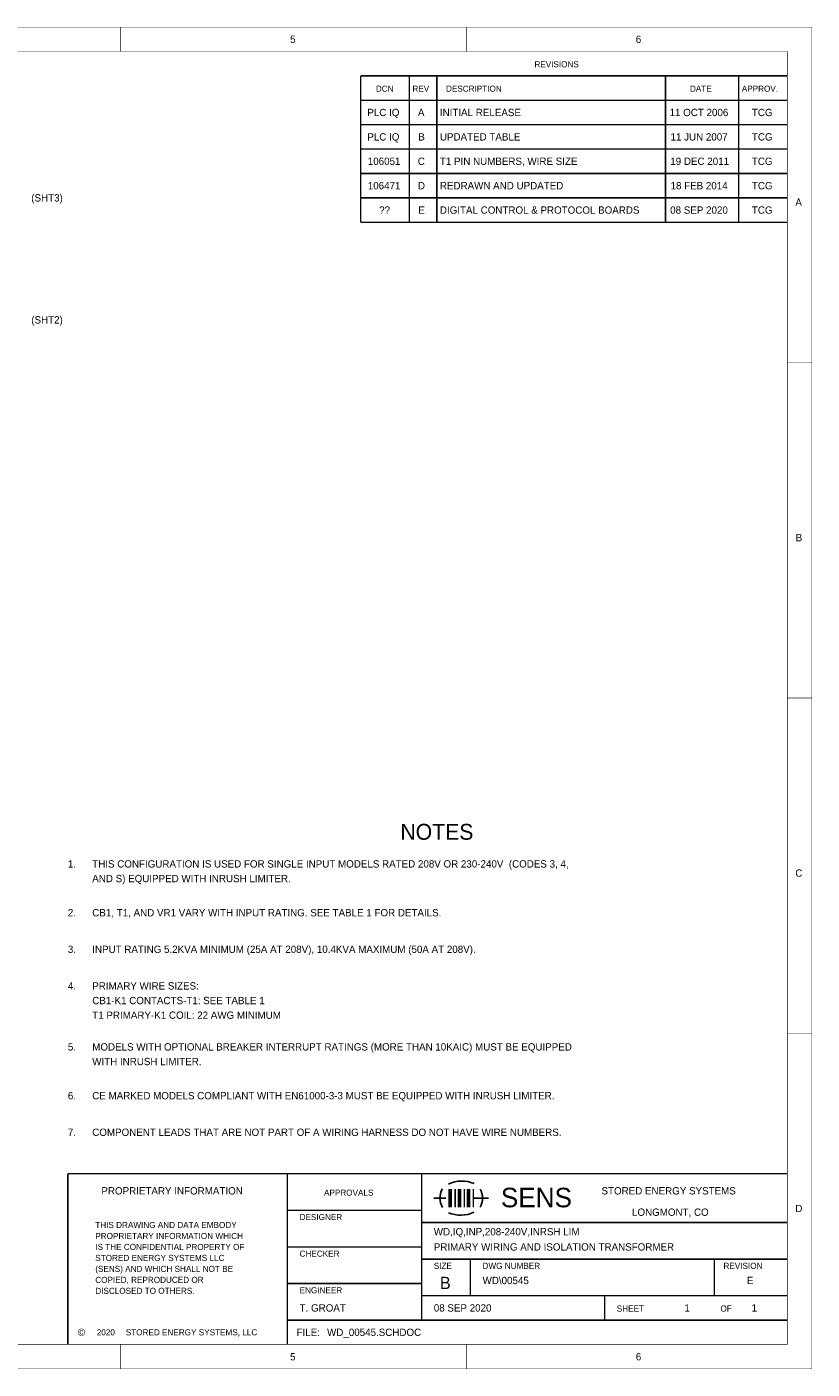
# Model space of a CAD drawing. Extents: x 0 to 17, y 0 to 11.
# Tile 4 of 4: x 10.6 to 17, y 0 to 11. Entities that reach past the tile are written whole.
import ezdxf

# ---------------------------------------------------------------- set-up
doc = ezdxf.new("R2010")
doc.units = 0
doc.layers.add('SHEET', color=255, linetype='CONTINUOUS')

msp = doc.modelspace()

# ---------------------------------------------------------------- linework, layer by layer
at = {"layer": 'SHEET'}
for points, const_width in [([(0, 11), (16.999, 11), (16.999, 0.001), (0, 0.001), (0, 11)], 0.0039), ([(11.333, 10.8), (11.333, 11)], 0.0039), ([(14.167, 10.8), (14.167, 11)], 0.0039), ([(0.2, 10.8), (16.799, 10.8), (16.799, 0.201), (0.2, 0.201), (0.2, 10.8)], 0.0039), ([(13.3, 10.6), (13.3, 9.4)], 0.0118), ([(16.8, 10.6), (13.3, 10.6)], 0.0118), ([(13.7, 10.6), (13.7, 9.4)], 0.0118), ([(13.925, 10.6), (13.925, 9.4)], 0.0118), ([(15.8, 10.6), (15.8, 9.4)], 0.0118), ([(16.4, 10.6), (16.4, 9.4)], 0.0118), ([(16.8, 10.4), (13.3, 10.4)], 0.0118), ([(16.8, 10.2), (13.3, 10.2)], 0.0118), ([(16.8, 10), (13.3, 10)], 0.0118), ([(16.8, 9.8), (13.3, 9.8)], 0.0118), ([(16.8, 9.6), (13.3, 9.6)], 0.0118), ([(16.8, 9.4), (13.3, 9.4)], 0.0118), ([(16.8, 8.25), (17, 8.25)], 0.0039), ([(16.8, 5.5), (17, 5.5)], 0.0039), ([(16.8, 2.75), (17, 2.75)], 0.0039), ([(10.9, 0.2), (10.9, 1.6)], 0.0118), ([(10.9, 1.6), (16.8, 1.6)], 0.0118), ([(12.7, 0.2), (12.7, 1.6)], 0.0118), ([(13.8, 0.4), (13.8, 1.6)], 0.0118), ([(14.035, 1.475), (14.035, 1.325)], 0.0295), ([(14.075, 1.475), (14.075, 1.325)], 0.0118), ([(14.11, 1.475), (14.11, 1.325)], 0.0295), ([(14.15, 1.475), (14.15, 1.325)], 0.0118), ([(14.185, 1.475), (14.185, 1.325)], 0.0295), ([(14.225, 1.475), (14.225, 1.325)], 0.0118), ([(14, 1.4), (13.9, 1.4)], 0.0118), ([(14.225, 1.4), (14.35, 1.4)], 0.0118), ([(13.8, 1.3), (12.7, 1.3)], 0.0118), ([(13.8, 1.2), (16.8, 1.2)], 0.0118), ([(13.8, 1), (12.7, 1)], 0.0118), ([(13.8, 0.9), (16.8, 0.9)], 0.0118), ([(14.2, 0.9), (14.2, 0.6)], 0.0118), ([(16.2, 0.9), (16.2, 0.6)], 0.0118), ([(13.8, 0.7), (12.7, 0.7)], 0.0118), ([(13.8, 0.6), (16.8, 0.6)], 0.0118), ([(15.3, 0.4), (15.3, 0.6)], 0.0118), ([(12.7, 0.4), (16.8, 0.4)], 0.0118), ([(11.333, 0.2), (11.333, 0)], 0.0039), ([(14.167, 0.2), (14.167, 0)], 0.0039)]:
    msp.add_lwpolyline(points, dxfattribs=dict(at, const_width=const_width))
for centre, radius, start, end in [((14.1, 1.4), 0.15, 149.947, 210.6367), ((14.13, 1.29), 0.25, 66.2951, 115.896), ((14.15, 1.4), 0.15, 329.9253, 29.747), ((14.12, 1.51), 0.25, 246.5449, 295.9875)]:
    msp.add_arc(centre, radius, start, end, dxfattribs=at)

# ---------------------------------------------------------------- texts
for s, height, p in [('5', 0.06, (12.722, 10.87)), ('6', 0.06, (15.556, 10.87)), ('REVISIONS', 0.05, (14.725, 10.67)), ('DCN', 0.05, (13.425, 10.47)), ('REV', 0.05, (13.725, 10.47)), ('DESCRIPTION', 0.05, (14, 10.47)), ('DATE', 0.05, (16, 10.47)), ('APPROV.', 0.05, (16.425, 10.47)), ('PLC IQ', 0.06, (13.355, 10.27)), ('A', 0.06, (13.77, 10.27)), ('INITIAL RELEASE', 0.06, (13.95, 10.27)), ('11 OCT 2006', 0.06, (15.833, 10.27)), ('TCG', 0.06, (16.508, 10.27)), ('PLC IQ', 0.06, (13.355, 10.07)), ('B', 0.06, (13.773, 10.07)), ('UPDATED TABLE', 0.06, (13.95, 10.07)), ('11 JUN 2007', 0.06, (15.841, 10.07)), ('TCG', 0.06, (16.508, 10.07)), ('106051', 0.06, (13.359, 9.87)), ('C', 0.06, (13.769, 9.87)), ('T1 PIN NUMBERS, WIRE SIZE', 0.06, (13.95, 9.87)), ('19 DEC 2011', 0.06, (15.839, 9.87)), ('TCG', 0.06, (16.508, 9.87)), ('106471', 0.06, (13.359, 9.67)), ('D', 0.06, (13.77, 9.67)), ('REDRAWN AND UPDATED', 0.06, (13.95, 9.67)), ('18 FEB 2014', 0.06, (15.841, 9.67)), ('TCG', 0.06, (16.508, 9.67)), ('(SHT3)', 0.06, (10.6, 9.57)), ('A', 0.06, (16.864, 9.535)), ('??', 0.06, (13.452, 9.47)), ('E', 0.06, (13.773, 9.47)), ('DIGITAL CONTROL & PROTOCOL BOARDS', 0.06, (13.95, 9.47)), ('08 SEP 2020', 0.06, (15.838, 9.47)), ('TCG', 0.06, (16.508, 9.47)), ('(SHT2)', 0.06, (10.6, 8.57)), ('B', 0.06, (16.867, 6.785)), ('NOTES', 0.13, (13.626, 4.338)), ('1.', 0.06, (10.9, 4.11)), ('THIS CONFIGURATION IS USED FOR SINGLE INPUT MODELS RATED 208V OR 230-240V  (CODES 3, 4, ', 0.06, (11.1, 4.11)), ('C', 0.06, (16.864, 4.035)), ('AND S) EQUIPPED WITH INRUSH LIMITER.', 0.06, (11.1, 3.99)), ('2.', 0.06, (10.9, 3.71)), ('CB1, T1, AND VR1 VARY WITH INPUT RATING. SEE TABLE 1 FOR DETAILS.', 0.06, (11.1, 3.71)), ('3.', 0.06, (10.9, 3.41)), ('INPUT RATING 5.2KVA MINIMUM (25A AT 208V), 10.4KVA MAXIMUM (50A AT 208V).', 0.06, (11.1, 3.41)), ('4.', 0.06, (10.9, 3.11)), ('PRIMARY WIRE SIZES:', 0.06, (11.1, 3.11)), ('CB1-K1 CONTACTS-T1: SEE TABLE 1', 0.06, (11.1, 2.99)), ('T1 PRIMARY-K1 COIL: 22 AWG MINIMUM', 0.06, (11.1, 2.87)), ('5.', 0.06, (10.9, 2.61)), ('MODELS WITH OPTIONAL BREAKER INTERRUPT RATINGS (MORE THAN 10KAIC) MUST BE EQUIPPED ', 0.06, (11.1, 2.61)), ('WITH INRUSH LIMITER.', 0.06, (11.1, 2.49)), ('6.', 0.06, (10.9, 2.21)), ('CE MARKED MODELS COMPLIANT WITH EN61000-3-3 MUST BE EQUIPPED WITH INRUSH LIMITER.', 0.06, (11.1, 2.21)), ('7.', 0.06, (10.9, 1.91)), ('COMPONENT LEADS THAT ARE NOT PART OF A WIRING HARNESS DO NOT HAVE WIRE NUMBERS.', 0.06, (11.1, 1.91)), ('PROPRIETARY INFORMATION', 0.06, (11.175, 1.43)), ('APPROVALS', 0.05, (13, 1.42)), ('SENS', 0.16, (14.45, 1.325)), ('STORED ENERGY SYSTEMS', 0.06, (15.275, 1.43)), ('D', 0.06, (16.864, 1.285)), ('DESIGNER', 0.05, (12.8, 1.22)), ('LONGMONT, CO', 0.06, (15.525, 1.255)), ('THIS DRAWING AND DATA EMBODY ', 0.05, (11.125, 1.155)), ('PROPRIETARY INFORMATION WHICH ', 0.05, (11.125, 1.065)), ('WD,IQ,INP,208-240V,INRSH LIM', 0.06, (13.9, 1.095)), ('IS THE CONFIDENTIAL PROPERTY OF ', 0.05, (11.125, 0.975)), ('PRIMARY WIRING AND ISOLATION TRANSFORMER', 0.06, (13.9, 0.97)), ('STORED ENERGY SYSTEMS LLC ', 0.05, (11.125, 0.885)), ('CHECKER', 0.05, (12.8, 0.92)), ('(SENS) AND WHICH SHALL NOT BE ', 0.05, (11.125, 0.795)), ('SIZE', 0.05, (13.9, 0.82)), ('DWG NUMBER', 0.05, (14.3, 0.82)), ('REVISION', 0.05, (16.275, 0.82)), ('COPIED, REPRODUCED OR ', 0.05, (11.125, 0.705)), ('DISCLOSED TO OTHERS.', 0.05, (11.125, 0.615)), ('ENGINEER', 0.05, (12.8, 0.62)), ('B', 0.1, (13.95, 0.655)), ('WD\\00545', 0.06, (14.3, 0.695)), ('E', 0.06, (16.467, 0.695)), ('T. GROAT', 0.06, (12.8, 0.47)), ('08 SEP 2020', 0.06, (13.9, 0.47)), ('SHEET', 0.05, (15.4, 0.47)), ('1', 0.06, (15.955, 0.47)), ('OF', 0.05, (16.25, 0.47)), ('1', 0.06, (16.505, 0.47)), ('WD_00545.SCHDOC', 0.06, (13.025, 0.27)), ('©', 0.06, (10.982, 0.27)), ('2020', 0.05, (11.137, 0.275)), ('STORED ENERGY SYSTEMS, LLC', 0.05, (11.375, 0.275)), ('FILE:', 0.06, (12.775, 0.27)), ('5', 0.06, (12.722, 0.07)), ('6', 0.06, (15.556, 0.07))]:
    msp.add_text(s, height=height, dxfattribs=at).set_placement(p)

doc.saveas('drawing.dxf')
